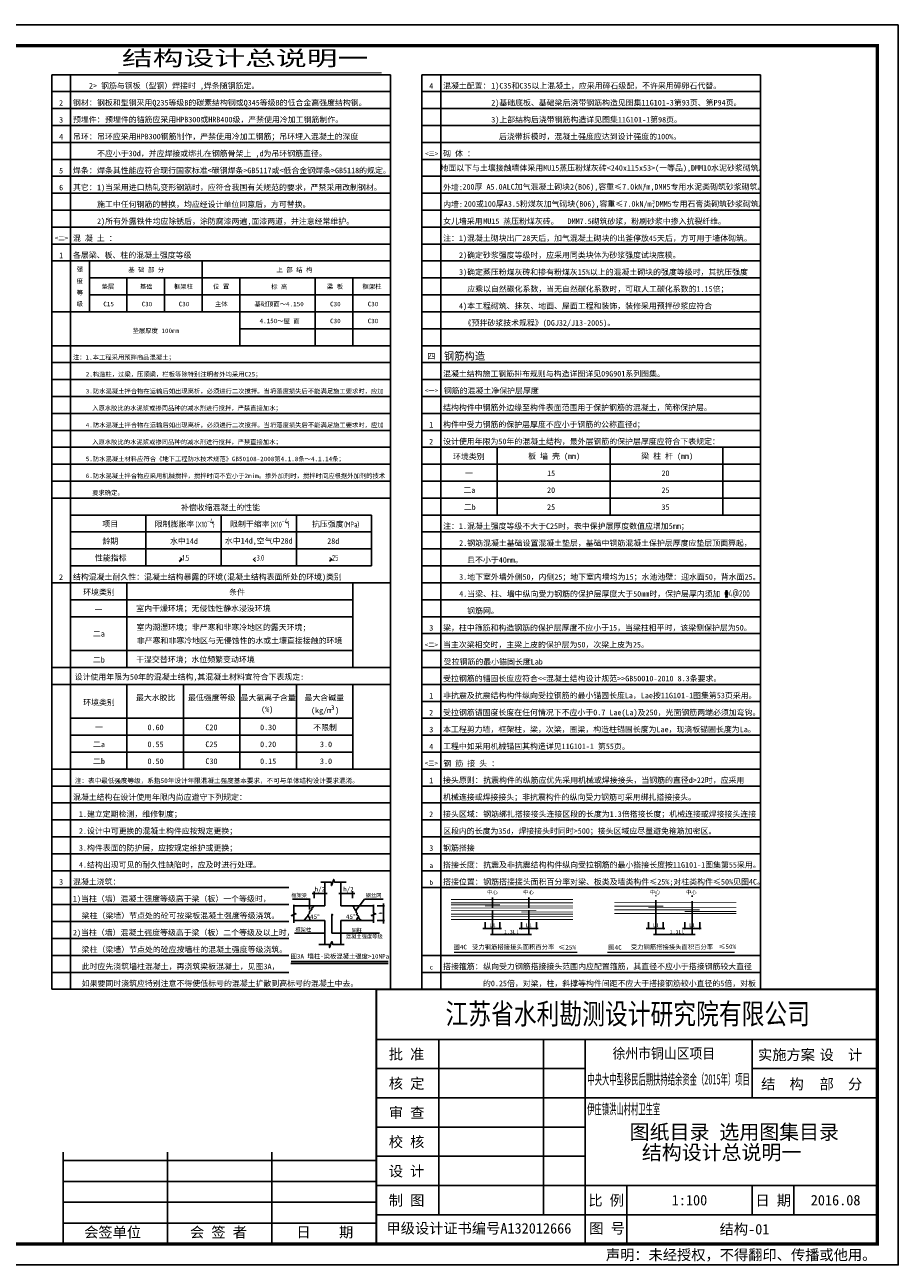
# Model space of a CAD drawing. Extents: x 4550910 to 19796140, y 148416 to 4611575.
# Tile 48 of 49: x 9708768 to 9729688, y 2308472 to 2338133. Entities that reach past the tile are written whole.
import ezdxf
from ezdxf.enums import TextEntityAlignment as Align

# ---------------------------------------------------------------- set-up
doc = ezdxf.new("R2010")
doc.units = 0
doc.header["$LTSCALE"] = 1000
for name, pattern in [('CENTER', [2, 1.25, -0.25, 0.25, -0.25]), ('CONTINOUS', [0]), ('DASH', [0.35, 0.25, -0.1]), ('DASHED2', [0.375, 0.25, -0.125])]:
    doc.linetypes.add(name, pattern=pattern)
doc.layers.get('0').update_dxf_attribs({"linetype": 'CONTINUOUS'})
for name, color, linetype in [('2013修改', 3, 'CONTINUOUS'), ('CHI', 4, 'CONTINUOUS'), ('COLU', 7, 'CONTINUOUS'), ('K', 64, 'CONTINUOUS'), ('REIN', 1, 'CONTINUOUS'), ('TEXT', 7, 'CONTINUOUS'), ('修改', 1, 'CONTINUOUS'), ('图框', 7, 'CONTINUOUS'), ('设计说明Text', 7, 'CONTINUOUS')]:
    doc.layers.add(name, color=color, linetype=linetype)
doc.styles.add('10', font='SimSun.ttf', dxfattribs={"width": 0.7, "height": 300})
doc.styles.add('12', font='tssdeng.shx', dxfattribs={"width": 0.8, "bigfont": 'tssdchn.shx'})
doc.styles.add('ST', font='SimSun.ttf')
doc.styles.add('TSSD_Label', font='Tssdeng.shx', dxfattribs={"width": 0.7, "bigfont": 'hztxt.shx'})

msp = doc.modelspace()

# ---------------------------------------------------------------- linework, layer by layer
for p, q in [((9715953, 2317588.9), (9715953, 2317030.9)), ((9716340, 2317030.9), (9716340, 2317588.9)), ((9715648.8, 2317323.2), (9716006.7, 2317323.2)), ((9715699, 2317373.2), (9715699, 2317215.4)), ((9716289.8, 2317323.2), (9716673.3, 2317323.2)), ((9716618.7, 2317373.2), (9716618.7, 2317215.4)), ((9715215.2, 2317030.9), (9715953, 2317030.9)), ((9715563, 2316825.4), (9715550.1, 2316815.1)), ((9715550.1, 2316815.1), (9715557.4, 2316790.2)), ((9715585, 2316847), (9715563, 2316825.4)), ((9715587.6, 2316889.7), (9715589.8, 2316859.7)), ((9715623.3, 2316923.9), (9715594.6, 2316904.2)), ((9715635.7, 2316934.2), (9715623.3, 2316923.9)), ((9715644.2, 2316980.9), (9715636.8, 2316963.6)), ((9715636.8, 2316963.6), (9715640.7, 2316951.8)), ((9715667.5, 2316992.9), (9715644.2, 2316980.9)), ((9715703.9, 2317032.6), (9715683.2, 2317018.3)), ((9716340, 2317030.9), (9717125.1, 2317030.9)), ((9716608.2, 2317032.6), (9716641.1, 2317014.8)), ((9716649, 2316996.1), (9716647.4, 2316990.7)), ((9716678.3, 2316926.5), (9716698.8, 2316915.7)), ((9716707.4, 2316899.6), (9716705.5, 2316881.5)), ((9716715.3, 2316864.8), (9716721.5, 2316862.2)), ((9717209.7, 2317034.8), (9717382, 2317034.8)), ((9717357.1, 2317084.7), (9717357.1, 2316611.7)), ((9715215.2, 2316679.2), (9715953, 2316679.2)), ((9715464.5, 2316703.3), (9715445.4, 2316678.3)), ((9715491, 2316718), (9715464.5, 2316703.3)), ((9715510.1, 2316734), (9715491, 2316718)), ((9715507.4, 2316743), (9715510.1, 2316734)), ((9715526.7, 2316764.8), (9715519.9, 2316763.5)), ((9715539.6, 2316771), (9715526.7, 2316764.8)), ((9715557.4, 2316790.2), (9715539.6, 2316771)), ((9715953, 2316679.2), (9715953, 2316108)), ((9716340, 2316108), (9716340, 2316678.8)), ((9716340, 2316678.8), (9717125.1, 2316678.8)), ((9716727.1, 2316807.1), (9716754.3, 2316792.5)), ((9716768.1, 2316751.6), (9716769.2, 2316750.9)), ((9716783.7, 2316712.9), (9716842.7, 2316679.7)), ((9717209.7, 2316680.9), (9717382, 2316680.9)), ((9715143, 2315651.2), (9717475.2, 2315651.2))]:
    msp.add_line(p, q)
for points in [[(9716464.7, 2317594.4), (9716187.6, 2317594.4), (9716169.5, 2317662.9), (9716110.5, 2317517.3), (9716110.5, 2317594.4), (9715855.2, 2317594.4)], [(9715210.8, 2317051.7), (9715210.8, 2316852.1), (9715260.2, 2316839.1), (9715155.3, 2316796.6), (9715210.8, 2316796.6), (9715210.8, 2316627.5)], [(9717123.2, 2317051.7), (9717123.2, 2316852.1), (9717172.5, 2316839.1), (9717067.7, 2316796.6), (9717123.2, 2316796.6), (9717123.2, 2316627.5)], [(9716421, 2316108), (9716143.8, 2316108), (9716125.8, 2316176.5), (9716066.8, 2316030.9), (9716066.8, 2316108), (9715811.5, 2316108)]]:
    msp.add_lwpolyline(points)
at = {"const_width": 36.5}
msp.add_lwpolyline([(9715146.7, 2315699.3), (9717471.7, 2315699.3)], dxfattribs=at)
for centre, radius, start, end in [((9715589.2, 2317193.8), 0.649, 0, 90), ((9715609.8, 2317193.8), 0.649, 0, 90), ((9715573.6, 2316858.6), 16.2, 314.41773, 4.15636), ((9715603.8, 2316890.8), 16.2, 124.50586, 184.15636), ((9715625.3, 2316946.7), 16.2, 309.71868, 18.33383), ((9715660.1, 2317007.4), 16.2, 297.26375, 355.76546), ((9715692.4, 2317005), 16.2, 124.68591, 175.76546), ((9716633.4, 2317000.5), 16.2, 344.16082, 61.48947), ((9716663, 2316986.2), 16.2, 164.16082, 258.22558), ((9716656.4, 2316954.5), 16.2, 335.27159, 78.22558), ((9716685.9, 2316940.9), 16.2, 155.27159, 242.05661), ((9716691.2, 2316901.3), 16.2, 354.00279, 62.05661), ((9716721.6, 2316879.8), 16.2, 174.00279, 247.17607), ((9716734.8, 2316821.4), 16.2, 127.07788, 241.76642), ((9716715.2, 2316847.3), 16.2, 307.07788, 67.17607), ((9715523, 2316747.6), 16.2, 100.8528, 196.32428), ((9715438, 2316681.1), 158.3, 358.33253, 43.33253), ((9716842.7, 2316677.9), 124.4, 131.5168, 180), ((9716746.7, 2316778.2), 16.2, 336.89551, 61.76642), ((9716776.5, 2316765.4), 16.2, 156.89551, 238.72373), ((9716760.8, 2316737), 16.2, 342.09932, 58.72373), ((9716791.6, 2316727.1), 16.2, 162.09932, 240.57824)]:
    msp.add_arc(centre, radius, start, end)
at = {"layer": '2013修改', "linetype": 'DASHED2'}
for p, q in [((9712467.6, 2325276.5), (9712535.5, 2325331.4)), ((9714235.6, 2325334), (9714297.9, 2325278.1)), ((9716068.1, 2325282.9), (9716126.4, 2325337.3))]:
    msp.add_line(p, q, dxfattribs=at)
at = {"layer": 'CHI', "color": 8, "linetype": 'Continuous'}
for p, q in [((9709413.2, 2336531.6), (9717526, 2336531.6)), ((9709413.2, 2336531.6), (9717526, 2336531.6)), ((9718278.5, 2336531.6), (9726391.4, 2336531.6)), ((9709413.2, 2336125.9), (9717526, 2336125.9)), ((9718278.5, 2336125.9), (9726391.4, 2336125.9)), ((9709413.2, 2335720.3), (9717526, 2335720.3)), ((9718278.5, 2335720.3), (9726391.4, 2335720.3)), ((9709413.2, 2335314.7), (9717526, 2335314.7)), ((9718278.5, 2335314.7), (9726391.4, 2335314.7)), ((9709413.2, 2334909), (9717526, 2334909)), ((9718278.5, 2334909), (9726391.4, 2334909)), ((9709413.2, 2334503.4), (9717526, 2334503.4)), ((9718278.5, 2334503.4), (9726391.4, 2334503.4)), ((9709413.2, 2334097.7), (9717526, 2334097.7)), ((9718278.5, 2334097.7), (9726391.4, 2334097.7)), ((9709413.2, 2333692.1), (9717526, 2333692.1)), ((9718278.5, 2333692.1), (9726391.4, 2333692.1)), ((9709413.2, 2333286.4), (9717526, 2333286.4)), ((9718278.5, 2333286.4), (9726391.4, 2333286.4)), ((9709413.2, 2332880.8), (9717526, 2332880.8)), ((9718278.5, 2332880.8), (9726391.4, 2332880.8)), ((9709413.2, 2332475.2), (9717526, 2332475.2)), ((9710314.6, 2331258.2), (9710314.6, 2332475.2)), ((9710314.6, 2332475.2), (9717526, 2332475.2)), ((9713018.9, 2331258.2), (9713018.9, 2332475.2)), ((9718278.5, 2332475.2), (9726391.4, 2332475.2)), ((9710314.6, 2332069.5), (9717526, 2332069.5)), ((9711216, 2331258.2), (9711216, 2332069.5)), ((9712117.4, 2331258.2), (9712117.4, 2332069.5)), ((9713920.3, 2330447), (9713920.3, 2332069.5)), ((9715723.2, 2330447), (9715723.2, 2332069.5)), ((9716624.6, 2330447), (9716624.6, 2332069.5)), ((9718278.5, 2332069.5), (9726391.4, 2332069.5)), ((9710314.6, 2331663.9), (9717526, 2331663.9)), ((9718278.5, 2331663.9), (9726391.4, 2331663.9)), ((9709413.2, 2331258.2), (9717526, 2331258.2)), ((9718278.5, 2331258.2), (9726391.4, 2331258.2)), ((9713920.3, 2330852.6), (9717526, 2330852.6)), ((9718278.5, 2330852.6), (9726391.4, 2330852.6)), ((9709413.2, 2330447), (9717526, 2330447)), ((9718278.5, 2330447), (9726391.4, 2330447)), ((9709413.2, 2330041.3), (9717526, 2330041.3)), ((9710314.6, 2330041.3), (9717526, 2330041.3)), ((9718278.5, 2330041.3), (9726391.4, 2330041.3)), ((9709413.2, 2329635.7), (9717526, 2329635.7)), ((9710314.6, 2329635.7), (9717526, 2329635.7)), ((9718278.5, 2329635.7), (9726391.4, 2329635.7)), ((9709413.2, 2329230), (9717526, 2329230)), ((9718278.5, 2329230), (9726391.4, 2329230)), ((9709413.2, 2328824.4), (9717526, 2328824.4)), ((9718278.5, 2328824.4), (9726391.4, 2328824.4)), ((9709413.2, 2328418.7), (9717526, 2328418.7)), ((9718278.5, 2328418.7), (9726391.4, 2328418.7)), ((9709413.2, 2328013.1), (9717526, 2328013.1)), ((9709413.2, 2327607.5), (9717526, 2327607.5)), ((9718278.5, 2327607.5), (9726391.4, 2327607.5)), ((9709413.2, 2327201.8), (9717526, 2327201.8)), ((9718278.5, 2327201.8), (9726391.4, 2327201.8)), ((9709413.2, 2326796.2), (9717526, 2326796.2)), ((9718278.5, 2326796.2), (9726391.4, 2326796.2)), ((9718278.5, 2326390.5), (9726391.4, 2326390.5)), ((9718278.5, 2325984.9), (9726391.4, 2325984.9)), ((9718278.5, 2325579.2), (9726391.4, 2325579.2)), ((9718278.5, 2325173.6), (9726391.4, 2325173.6)), ((9718278.5, 2324768), (9726391.4, 2324768)), ((9718278.5, 2324362.3), (9726391.4, 2324362.3)), ((9718278.5, 2323956.7), (9726391.4, 2323956.7)), ((9718278.5, 2323551), (9726391.4, 2323551)), ((9718278.5, 2323145.4), (9726391.4, 2323145.4)), ((9718278.5, 2322739.8), (9726391.4, 2322739.8)), ((9709413.2, 2322334.1), (9717526, 2322334.1)), ((9718278.5, 2322334.1), (9726391.4, 2322334.1)), ((9718278.5, 2321928.5), (9726391.4, 2321928.5)), ((9718278.5, 2321522.8), (9726391.4, 2321522.8)), ((9718278.5, 2321117.2), (9726391.4, 2321117.2)), ((9718278.5, 2320711.5), (9726391.4, 2320711.5)), ((9709413.2, 2320305.9), (9717526, 2320305.9)), ((9718278.5, 2320305.9), (9726391.4, 2320305.9)), ((9709413.2, 2319900.3), (9717526, 2319900.3)), ((9718278.5, 2319900.3), (9726391.4, 2319900.3)), ((9709413.2, 2319494.6), (9717526, 2319494.6)), ((9718278.5, 2319494.6), (9726391.4, 2319494.6)), ((9709413.2, 2319089), (9717526, 2319089)), ((9718278.5, 2319089), (9726391.4, 2319089)), ((9709413.2, 2318683.3), (9717526, 2318683.3)), ((9718278.5, 2318683.3), (9726391.4, 2318683.3)), ((9709413.2, 2318277.7), (9717526, 2318277.7)), ((9718278.5, 2318277.7), (9726391.4, 2318277.7)), ((9709413.2, 2317872.1), (9717526, 2317872.1)), ((9718278.5, 2317872.1), (9726391.4, 2317872.1)), ((9709413.2, 2317466.4), (9715092.2, 2317466.4)), ((9718278.5, 2317466.4), (9726391.4, 2317466.4)), ((9715176.3, 2317194.5), (9715589.8, 2317194.5)), ((9715589.8, 2317194.5), (9715589.8, 2316941.9)), ((9716698.8, 2316915.7), (9716903, 2317194.5)), ((9717351.4, 2317194.5), (9716903, 2317194.5)), ((9709413.2, 2317060.8), (9715092.2, 2317060.8)), ((9709413.2, 2316655.1), (9715092.2, 2316655.1)), ((9716122.8, 2316806.5), (9716122.8, 2316374.1)), ((9709413.2, 2316249.5), (9715092.2, 2316249.5)), ((9715953, 2316373.3), (9715229.2, 2316373.3)), ((9716122.8, 2316374.1), (9717260.7, 2316374.1)), ((9709413.2, 2315843.8), (9715092.2, 2315843.8)), ((9718278.5, 2315843.8), (9726391.4, 2315843.8)), ((9709413.2, 2315438.2), (9715092.2, 2315438.2)), ((9718278.5, 2315438.2), (9726391.4, 2315438.2)), ((9718278.5, 2315032.6), (9726391.4, 2315032.6))]:
    msp.add_line(p, q, dxfattribs=at)
at = {"layer": 'CHI', "color": 8, "linetype": 'CENTER'}
for p, q in [((9718729.2, 2327607.5), (9725489.9, 2327607.5)), ((9718729.2, 2327201.8), (9725489.9, 2327201.8)), ((9718729.2, 2326796.2), (9725489.9, 2326796.2))]:
    msp.add_line(p, q, dxfattribs=at)
at = {"layer": 'COLU', "color": 6, "linetype": 'DASH'}
for p, q in [((9719970.8, 2316980.3), (9719970.8, 2317275.3)), ((9720842.8, 2316980.3), (9720842.8, 2317275.3)), ((9723881.1, 2316913.7), (9723881.1, 2317275.3)), ((9724753.2, 2316893.3), (9724753.2, 2317275.3)), ((9724059, 2316476.7), (9724059, 2316636.6))]:
    msp.add_line(p, q, dxfattribs=at)
for points, const_width in [([(9715687.7, 2317323.2, 1), (9715710.2, 2317323.2, 1)], 22.5), ([(9715941.7, 2317323.2, 1), (9715964.3, 2317323.2, 1)], 22.5), ([(9716328.8, 2317323.2, 1), (9716351.3, 2317323.2, 1)], 22.5), ([(9716607.4, 2317323.2, 1), (9716629.9, 2317323.2, 1)], 22.5), ([(9716116.2, 2316818.1, 1), (9716143.2, 2316818.1, 1)], 27), ([(9717345.9, 2317034.8, 1), (9717368.4, 2317034.8, 1)], 22.5), ([(9717345.9, 2316680.9, 1), (9717368.4, 2316680.9, 1)], 22.5), ([(9719783.1, 2316487.9, 1), (9719805.6, 2316487.9, 1)], 22.5), ([(9719959.6, 2316343.3, 1), (9719982.1, 2316343.3, 1)], 22.5), ([(9720137.4, 2316485.7, 1), (9720159.9, 2316485.7, 1)], 22.5), ([(9720652.1, 2316485.7, 1), (9720674.6, 2316485.7, 1)], 22.5), ([(9720831.6, 2316343.3, 1), (9720854.1, 2316343.3, 1)], 22.5), ([(9721012.2, 2316485.7, 1), (9721034.7, 2316485.7, 1)], 22.5), ([(9723693.4, 2316487.9, 1), (9723716, 2316487.9, 1)], 22.5), ([(9723869.9, 2316343.3, 1), (9723892.4, 2316343.3, 1)], 22.5), ([(9724047.7, 2316485.7, 1), (9724070.2, 2316485.7, 1)], 22.5), ([(9724562.4, 2316485.7, 1), (9724584.9, 2316485.7, 1)], 22.5), ([(9724741.9, 2316343.3, 1), (9724764.4, 2316343.3, 1)], 22.5), ([(9724922.5, 2316485.7, 1), (9724945.1, 2316485.7, 1)], 22.5)]:
    msp.add_lwpolyline(points, format="xyb", close=True, dxfattribs=dict(at, const_width=const_width))
at = {"layer": 'K'}
for p, q in [((9709413.2, 2336937.2), (9709413.2, 2315032.6)), ((9709413.2, 2336937.2), (9717526, 2336937.2)), ((9709863.9, 2336937.2), (9709863.9, 2315032.6)), ((9717526, 2336937.2), (9717526, 2315032.6)), ((9718278.5, 2336937.2), (9718278.5, 2315032.6)), ((9718278.5, 2336937.2), (9726391.4, 2336937.2)), ((9718729.2, 2336937.2), (9718729.2, 2315032.6)), ((9726391.4, 2315032.6), (9726391.4, 2336937.2)), ((9709413.2, 2330447), (9717526, 2330447)), ((9718278.5, 2328013.1), (9726391.4, 2328013.1)), ((9718278.5, 2328013.1), (9726391.4, 2328013.1)), ((9720081.4, 2326390.5), (9720081.4, 2328013.1)), ((9722785.7, 2326390.5), (9722785.7, 2328013.1)), ((9725489.9, 2326390.5), (9725489.9, 2328013.1)), ((9718729.2, 2327607.5), (9725489.9, 2327607.5)), ((9718729.2, 2327201.8), (9725489.9, 2327201.8)), ((9718729.2, 2326796.2), (9725489.9, 2326796.2)), ((9709863.9, 2326390.5), (9717075.3, 2326390.5)), ((9711666.7, 2325179.5), (9711666.7, 2326390.5)), ((9713469.6, 2325179.5), (9713469.6, 2326390.5)), ((9715272.4, 2325179.5), (9715272.4, 2326390.5)), ((9717075.3, 2325173.6), (9717075.3, 2326390.5)), ((9718729.2, 2326390.5), (9725489.9, 2326390.5)), ((9709863.9, 2325984.9), (9717075.3, 2325984.9)), ((9709863.9, 2325579.2), (9717075.3, 2325579.2)), ((9709863.9, 2325173.6), (9717075.3, 2325173.6)), ((9709413.2, 2324768), (9717526, 2324768)), ((9711216, 2322739.8), (9711216, 2324768)), ((9716624.6, 2322739.8), (9716624.6, 2324768)), ((9709863.9, 2324362.3), (9716624.6, 2324362.3)), ((9709863.9, 2323956.7), (9716624.6, 2323956.7)), ((9709863.9, 2323145.4), (9716624.6, 2323145.4)), ((9709413.2, 2322739.8), (9717526, 2322739.8)), ((9711216, 2321123.1), (9711216, 2322334.1)), ((9711216, 2322334.1), (9711216, 2320305.9)), ((9712568.2, 2320305.9), (9712568.2, 2322334.1)), ((9713920.3, 2320305.9), (9713920.3, 2322334.1)), ((9715272.4, 2320305.9), (9715272.4, 2322334.1)), ((9716624.6, 2320305.9), (9716624.6, 2322334.1)), ((9726391.4, 2321598.3), (9726391.4, 2321598.3)), ((9709863.9, 2321522.8), (9716624.6, 2321522.8)), ((9709863.9, 2321117.2), (9716624.6, 2321117.2)), ((9709863.9, 2320711.5), (9716624.6, 2320711.5)), ((9709413.2, 2315032.6), (9717526, 2315032.6)), ((9709413.2, 2315032.6), (9717526, 2315032.6)), ((9718278.5, 2315032.6), (9726391.4, 2315032.6))]:
    msp.add_line(p, q, dxfattribs=at)
at = {"layer": 'REIN', "const_width": 21.2}
for points in [[(9718979.9, 2317185.5), (9721899.2, 2317185.5)], [(9718979.9, 2317104.5), (9721899.2, 2317104.5)], [(9722890.2, 2317115.6), (9725809.5, 2317115.6)], [(9718979.9, 2317057.6), (9720151.1, 2317057.6)], [(9718979.9, 2316980.3), (9721899.2, 2316980.3)], [(9718979.9, 2316924.2), (9721023.1, 2316924.2)], [(9718979.9, 2316834.1), (9721899.2, 2316834.1)], [(9719790.5, 2317027.1), (9721899.2, 2317027.1)], [(9720662.6, 2316882.3), (9721899.2, 2316882.3)], [(9722890.2, 2317025.4), (9724061.4, 2317025.4)], [(9722890.2, 2316935.3), (9724933.4, 2316935.3)], [(9722890.2, 2316845.1), (9725809.5, 2316845.1)], [(9723700.9, 2316994.9), (9725809.5, 2316994.9)], [(9724572.9, 2316893.3), (9725809.5, 2316893.3)], [(9718979.9, 2316780.1), (9721899.2, 2316780.1)], [(9718979.9, 2316704.5), (9721899.2, 2316704.5)]]:
    msp.add_lwpolyline(points, dxfattribs=at)
at = {"layer": 'TEXT', "const_width": 27}
msp.add_lwpolyline([(9711009.7, 2336982.8), (9717319.7, 2336982.8)], dxfattribs=at)
at = {"layer": '图框'}
for p, q in [((9729188.3, 2313832.6), (9717188.3, 2313832.6)), ((9718688.3, 2309632.6), (9718688.3, 2313832.6)), ((9721188.3, 2309632.6), (9721188.3, 2313832.6)), ((9722188.3, 2308932.6), (9722188.3, 2313832.6)), ((9726188.3, 2312432.6), (9726188.3, 2313832.6)), ((9722188.3, 2313132.6), (9717188.3, 2313132.6)), ((9729188.3, 2313132.6), (9726188.3, 2313132.6)), ((9729188.3, 2312432.6), (9717188.3, 2312432.6)), ((9722188.3, 2311732.6), (9717188.3, 2311732.6)), ((9717188.3, 2310932.6), (9709688.3, 2310932.6)), ((9712188.3, 2308932.6), (9712188.3, 2311132.6)), ((9714688.3, 2308932.6), (9714688.3, 2311132.6)), ((9722188.3, 2311032.6), (9717188.3, 2311032.6)), ((9717188.3, 2310432.6), (9709688.3, 2310432.6)), ((9729188.3, 2310332.6), (9717188.3, 2310332.6)), ((9723188.3, 2308932.6), (9723188.3, 2310332.6)), ((9726188.3, 2309632.6), (9726188.3, 2310332.6)), ((9726188.3, 2309632.6), (9726188.3, 2310332.6)), ((9727188.3, 2309632.6), (9727188.3, 2310332.6)), ((9717188.3, 2309932.6), (9709688.3, 2309932.6)), ((9717188.3, 2309432.6), (9709688.3, 2309432.6)), ((9729188.3, 2309632.6), (9717188.3, 2309632.6))]:
    msp.add_line(p, q, dxfattribs=at)
at = {"layer": '图框', "color": 4}
msp.add_lwpolyline([(9729688.3, 2338132.6), (9687688.3, 2338132.6), (9687688.3, 2308432.6), (9729688.3, 2308432.6)], close=True, dxfattribs=at)
at = {"layer": '图框', "color": 4, "const_width": 80}
msp.add_lwpolyline([(9690188.3, 2308932.6), (9729188.3, 2308932.6), (9729188.3, 2337632.6), (9690188.3, 2337632.6)], close=True, dxfattribs=at)
at = {"layer": '图框', "const_width": 45}
for points in [[(9717188.3, 2308932.6), (9717188.3, 2315032.6), (9729188.3, 2315032.6)], [(9709688.3, 2308932.6), (9709688.3, 2311132.6)]]:
    msp.add_lwpolyline(points, dxfattribs=at)
at = {"layer": '设计说明Text'}
for p, q in [((9719970.8, 2316343.3), (9719970.8, 2316924.2)), ((9720842.8, 2316343.3), (9720842.8, 2316924.2)), ((9723881.1, 2316343.3), (9723881.1, 2316924.2)), ((9724753.2, 2316343.3), (9724753.2, 2316924.2)), ((9719794.4, 2316476.7), (9719794.4, 2316636.6)), ((9720148.6, 2316476.7), (9720148.6, 2316636.6)), ((9720663.4, 2316476.7), (9720663.4, 2316636.6)), ((9721023.5, 2316476.7), (9721023.5, 2316636.6)), ((9723704.7, 2316476.7), (9723704.7, 2316636.6)), ((9724573.7, 2316476.7), (9724573.7, 2316636.6)), ((9724933.8, 2316476.7), (9724933.8, 2316636.6)), ((9719740.5, 2316485.7), (9720189.8, 2316485.7)), ((9719919.8, 2316343.3), (9720900.8, 2316343.3)), ((9720611.3, 2316485.7), (9721060.6, 2316485.7)), ((9723650.8, 2316485.7), (9724100.1, 2316485.7)), ((9723830.1, 2316346.3), (9724811.1, 2316346.3)), ((9723842.2, 2316346.3), (9724823.2, 2316346.3)), ((9724521.6, 2316485.7), (9724971, 2316485.7)), ((9724521.6, 2316485.7), (9724971, 2316485.7))]:
    msp.add_line(p, q, dxfattribs=at)
at = {"layer": '设计说明Text', "linetype": 'CENTER'}
for p, q in [((9723881.1, 2316705.5), (9723881.1, 2316346.3)), ((9724753.2, 2316705.5), (9724753.2, 2316346.3))]:
    msp.add_line(p, q, dxfattribs=at)
at = {"layer": '设计说明Text', "color": 0, "linetype": 'Continuous', "const_width": 18}
for points in [[(9723872.1, 2316346.3, 1), (9723890.2, 2316346.3, 1)], [(9724744.1, 2316346.3, 1), (9724762.2, 2316346.3, 1)]]:
    msp.add_lwpolyline(points, format="xyb", close=True, dxfattribs=at)
at = {"layer": '设计说明Text', "linetype": 'Continuous', "const_width": 31.5}
for points in [[(9719049.9, 2315914.7), (9722001.6, 2315914.7)], [(9722718, 2315916), (9725768.2, 2315916)]]:
    msp.add_lwpolyline(points, dxfattribs=at)

# ---------------------------------------------------------------- texts
at = {"color": 0, "linetype": 'Continuous', "style": '10', "width": 1.5}
msp.add_text('结构设计总说明一', height=360.57, dxfattribs=at).set_placement((9711094.3, 2337152.9))
at = {"linetype": 'CONTINOUS', "style": '10'}
msp.add_text('2> 钢筋与钢板（型钢）焊接时 ,焊条随钢筋定。', height=135.214, dxfattribs=at).set_placement((9710305.4, 2336604.7))
at = {"style": '10'}
for s, height, p in [('4', 135.2, (9718503.8, 2336666.5)), ('2', 135.2, (9709636.3, 2336260.9)), ('3', 135.2, (9709638.4, 2335856)), ('4', 135.2, (9709638.4, 2335449.6)), ('5', 135.2, (9709638.4, 2334638.3)), ('6', 135.2, (9709638.4, 2334233.4)), ('1', 135.2, (9709638.4, 2332610.1)), ('四', 135.2, (9718506.7, 2330196.9)), ('1', 135.2, (9718503.8, 2328553.7)), ('2', 135.2, (9718501.7, 2328148)), ('环境类别', 135.21, (9719403.1, 2327796.3)), ('板 墙 壳 (mm)', 135.21, (9721447, 2327795.9)), ('梁 柱 杆 (mm)', 135.21, (9724154, 2327795.9)), ('15', 135.21, (9721374.2, 2327390.2)), ('20', 135.21, (9724113.9, 2327390.9)), ('20', 135.21, (9721374.2, 2326985.3)), ('25', 135.21, (9724113.9, 2326984.5)), ('25', 135.21, (9721374.2, 2326578.9)), ('35', 135.21, (9724113.9, 2326579.6)), ('项目', 135.21, (9710815.7, 2326179.3)), ('限制膨胀率', 135.21, (9712352.9, 2326180)), ('限制干缩率', 135.21, (9714157.4, 2326180)), ('抗压强度', 135.21, (9716025.6, 2326180.4)), ('龄期', 135.21, (9710816.2, 2325769.3)), ('水中14d', 135.21, (9712580.1, 2325769.7)), ('水中14d,空气中28d', 135.214, (9714371.8, 2325768.2)), ('28d', 135.21, (9716156.3, 2325768.6)), ('性能指标', 135.21, (9710828.3, 2325369.5)), ('2', 135.2, (9709636.3, 2324902.9)), ('环境类别', 135.21, (9710546.2, 2324549.7)), ('条件', 135.21, (9713853.1, 2324550.4)), ('室内干燥环境；无侵蚀性静水浸没环境', 135.214, (9713046.7, 2324152.7)), ('室内潮湿环境；非严寒和非寒冷地区的露天环境;', 135.214, (9713479.4, 2323698.5)), ('3', 135.2, (9718503.8, 2323686.7)), ('非严寒和非寒冷地区与无侵蚀性的水或土壤直接接触的环境', 135.214, (9713912.1, 2323387.6)), ('<二>', 108.17, (9718506.9, 2323282.7)), ('干湿交替环境；水位频繁变动环境', 135.214, (9712854.4, 2322929.1)), ('环境类别', 135.21, (9710546.2, 2321906.9)), ('最大水胶比', 135.21, (9711904.4, 2322021.2)), ('最低强度等级', 135.21, (9713245.3, 2322021.2)), ('最大氯离子含量', 135.21, (9714596, 2322021.2)), ('最大含碱量', 135.21, (9715941.4, 2322021.2)), ('1', 135.2, (9718503.8, 2322063.4)), ('2', 135.2, (9718501.7, 2321657.8)), ('3', 135.2, (9718503.8, 2321252.9)), ('4', 135.2, (9718503.8, 2320846.5)), ('注：表中最低强度等级，系指50年设计年限混凝土强度基本要求，不可与单体结构设计要求混淆。', 112.678, (9713367.2, 2320030.6)), ('1', 135.2, (9718503.8, 2320035.2)), ('2', 135.2, (9718501.7, 2319223.9)), ('3', 135.2, (9718503.8, 2318413.4)), ('a', 112.7, (9718503.8, 2317995.7)), ('3', 135.2, (9709638.4, 2317602.1)), ('b', 112.7, (9718503.8, 2317590)), ('c', 112.7, (9718503.8, 2315561.8))]:
    msp.add_text(s, height=height, dxfattribs=at).set_placement(p, align=Align.MIDDLE)
at = {"color": 3, "style": '10'}
for s, height, p in [('混凝土配置：', 135.21, (9718787.1, 2336604.7)), ('钢材：', 135.21, (9709921.7, 2336199)), ('预埋件：', 135.21, (9709921.7, 2335793.4)), ('吊环：', 135.21, (9709921.7, 2335387.7)), ('焊条：', 135.21, (9709921.7, 2334576.5)), ('其它：', 135.21, (9709921.7, 2334170.8)), ('混 凝 土 ：', 135.21, (9709921.7, 2332953.9)), ('各层梁、板、柱的混凝土强度等级', 135.214, (9709921.7, 2332548.2)), ('结构混凝土耐久性：混凝土结构暴露的环境(混凝土结构表面所处的环境)类别', 135.214, (9709921.7, 2324841)), ('设计使用年限为50年的混凝土结构,其混凝土材料宜符合下表规定:', 135.214, (9709962.2, 2322446.4)), ('(%)', 135.21, (9714430.5, 2321669.3)), ('(kg/m )', 135.21, (9715623.7, 2321645.7)), ('0.60', 135.21, (9711708.4, 2321238.2)), ('C20', 135.21, (9713094.1, 2321238.2)), ('0.30', 135.21, (9714403.7, 2321238.2)), ('0.55', 135.21, (9711708.4, 2320832.5)), ('C25', 135.21, (9713094.1, 2320832.5)), ('0.20', 135.21, (9714403.7, 2320832.5)), ('3.0', 135.21, (9715838.1, 2320832.5)), ('0.50', 135.21, (9711708.4, 2320426.9)), ('C30', 135.21, (9713094.1, 2320426.9)), ('0.15', 135.21, (9714403.7, 2320426.9)), ('3.0', 135.21, (9715838.1, 2320426.9)), ('接头原则：', 135.21, (9718787.1, 2319973.3)), ('混凝土结构在设计使用年限内尚应遵守下列规定：', 135.214, (9709921.7, 2319567.7)), ('接头区域：', 135.21, (9718787.1, 2319162.1)), ('钢筋搭接 ', 135.21, (9718787.1, 2318350.8)), ('搭接长度：', 135.21, (9718787.1, 2317945.1)), ('混凝土浇筑：', 135.21, (9709921.7, 2317539.5)), ('搭接位置：', 135.21, (9718787.1, 2317539.5)), ('搭接箍筋：', 135.21, (9718787.1, 2315511.3))]:
    msp.add_text(s, height=height, dxfattribs=at).set_placement(p)
at = {"style": '10'}
for s, height, p in [('1)C35和C35以上混凝土，应采用碎石级配，不许采用碎卵石代替。', 135.214, (9719940.9, 2336604.7)), ('钢板和型钢采用Q235等级B的碳素结构钢或Q345等级B的低合金高强度结构钢。', 135.214, (9710498.6, 2336199)), ('2)基础底板、基础梁后浇带钢筋构造见图集11G101-3第93页、第P94页。', 135.214, (9719940.9, 2336199)), ('预埋件的锚筋应采用HPB300或HRB400级，严禁使用冷加工钢筋制作。', 135.214, (9710690.9, 2335793.4)), ('3)上部结构后浇带钢筋构造详见图集11G101-1第98页。', 135.214, (9719940.9, 2335793.4)), ('吊环应采用HPB300钢筋制作，严禁使用冷加工钢筋；吊环埋入混凝土的深度', 135.214, (9710498.6, 2335387.7)), ('后浇带拆模时，混凝土强度应达到设计强度的100%%%。', 135.214, (9720126.4, 2335387.7)), ('不应小于30d，并应焊接或绑扎在钢筋骨架上 ,d为吊环钢筋直径。', 135.214, (9710498.6, 2334982.1)), ('<三>', 108.17, (9718354.3, 2334991.7)), ('砌 体 ：', 135.21, (9718787.1, 2334982.1)), ('焊条其性能应符合现行国家标准<碳钢焊条>GB5117或<低合金钢焊条>GB5118的规定。', 135.214, (9710498.6, 2334576.5)), ('1)当采用进口热轧变形钢筋时，应符合我国有关规范的要求，严禁采用改制钢材。', 135.214, (9710498.6, 2334170.8)), ('外墙:', 135.21, (9718787.1, 2334170.8)), ('施工中任何钢筋的替换，均应经设计单位同意后，方可替换。', 135.214, (9710498.6, 2333765.2)), ('内墙:', 135.21, (9718787.1, 2333765.2)), ('2)所有外露铁件均应除锈后，涂防腐漆两遍,面漆两道，并注意经常维护。', 135.214, (9710498.6, 2333359.5)), ('女儿墙采用', 135.21, (9718787.1, 2333359.5)), ('蒸压粉煤灰砖。', 135.21, (9720229.4, 2333359.5)), ('砌筑砂浆，粉刷砂浆中掺入抗裂纤维。', 135.214, (9722344.7, 2333359.5)), ('<二>', 108.17, (9709485.4, 2332970.1)), ('注：1)混凝土砌块出厂28天后，加气混凝土砌块的出釜停放45天后，方可用于墙体砌筑。', 135.214, (9718787.1, 2332953.9)), ('2)确定砂浆强度等级时，应采用同类块体为砂浆强度试块底模。', 135.214, (9719169.4, 2332548.2)), ('3)确定蒸压粉煤灰砖和掺有粉煤灰15%%%以上的混凝土砌块的强度等级时，其抗压强度', 135.214, (9719169.4, 2332142.6)), ('应乘以自然碳化系数，当无自然碳化系数时，可取人工碳化系数的1.15倍；', 135.214, (9719365.4, 2331737)), ('<一>', 108.17, (9718349.8, 2329319.3)), ('结构构件中钢筋外边缘至构件表面范围用于保护钢筋的混凝土，简称保护层。', 135.214, (9718787.1, 2328897.5)), ('构件中受力钢筋的保护层厚度不应小于钢筋的公称直径d；', 135.214, (9718787.1, 2328491.8)), ('设计使用年限为50年的混凝土结构，最外层钢筋的保护层厚度应符合下表规定：', 135.214, (9718787.1, 2328086.2)), ('一', 135.2, (9719312.1, 2327325.2)), ('二a', 135.21, (9719273.1, 2326919.6)), ('补偿收缩混凝土的性能', 135.21, (9712508.1, 2326503.4)), ('二b', 135.21, (9719281.7, 2326513.9)), ('注：1.混凝土强度等级不大于C25时，表中保护层厚度数值应增加5mm；', 135.214, (9718787.1, 2326058)), ('2.钢筋混凝土基础设置混凝土垫层，基础中钢筋混凝土保护层厚度应垫层顶面算起，', 135.214, (9719172, 2325652.3)), ('且不小于40mm。', 135.21, (9719363, 2325246.7)), ('3.地下室外墙外侧50，内侧25；地下室内墙均为15；水池池壁：迎水面50，背水面25。', 135.214, (9719172, 2324841)), ('4.当梁、柱、墙中纵向受力钢筋的保护层厚度大于50mm时，保护层厚内须加 ', 135.214, (9719172, 2324435.4)), ('一', 135.2, (9710439.5, 2324051.3)), ('钢筋网。', 135.21, (9719363, 2324029.8)), ('梁，柱中箍筋和构造钢筋的保护层厚度不应小于15，当梁柱相平时，该梁侧保护层为50。', 135.214, (9718787.1, 2323624.1)), ('二a', 135.21, (9710399.6, 2323479.5)), ('当主次梁相交时，主梁上皮的保护层为50，次梁上皮为25。', 135.214, (9718787.1, 2323218.5)), ('二b', 135.21, (9710399.6, 2322855.6)), ('受拉钢筋锚固度长度在任何情况下不应小于0.7 Lae(La)及250，光面钢筋两端必须加弯钩。', 135.214, (9718787.1, 2321595.9)), ('一', 135.2, (9710448.8, 2321238.2)), ('本工程剪力墙，框架柱，梁，次梁，圈梁，构造柱锚固长度为Lae，现浇板锚固长度为La。', 135.214, (9718787.1, 2321190.3)), ('二a', 135.21, (9710402.7, 2320832.5)), ('二b', 135.21, (9710402.7, 2320426.9)), ('<三>', 108.17, (9718346.5, 2320392.2)), ('抗震构件的纵筋应优先采用机械或焊接接头，当钢筋的直径d>22时，应采用', 135.214, (9719748.6, 2319973.3)), ('机械连接或焊接接头；非抗震构件的纵向受力钢筋可采用绑扎搭接接头。', 135.214, (9718787.1, 2319567.7)), ('1.建立定期检测，维修制度；', 135.214, (9710065, 2319162.1)), ('钢筋绑扎搭接接头连接区段的长度为1.3倍搭接长度；机械连接或焊接接头连接', 135.214, (9719748.6, 2319162.1)), ('2.设计中可更换的混凝土构件应按规定更换；', 135.214, (9710065, 2318756.4)), ('区段内的长度为35d，焊接接头时同时>500；接头区域应尽量避免箍筋加密区。', 135.214, (9718787.1, 2318756.4)), ('3.构件表面的防护层，应按规定维护或更换；', 135.214, (9710065, 2318350.8)), ('4.结构出现可见的耐久性缺陷时，应及时进行处理。', 135.214, (9710065, 2317945.1)), ('抗震及非抗震结构构件纵向受拉钢筋的最小搭接长度按11G101-1图集第55采用。', 135.214, (9719748.6, 2317945.1)), ('钢筋搭接接头面积百分率对梁、板类及墙类构件≤25%%%;对柱类构件≤50%%%见图4C。', 135.214, (9719748.6, 2317539.5)), ('1)当柱（墙）混凝土强度等级高于梁（板）一个等级时，', 135.214, (9709921.7, 2317133.8)), ('框架梁', 90.14, (9715150.8, 2317237.2)), ('钢丝网', 90.14, (9716934.4, 2317237.2)), ('梁柱（梁墙）节点处的砼可按梁板混凝土强度等级浇筑。', 135.214, (9710130.9, 2316728.2)), ('框架柱 ', 90.14, (9715247.9, 2316414.4)), ('2)当柱（墙）混凝土强度等级高于梁（板）二个等级及以上时，', 135.214, (9709921.7, 2316322.6)), ('混凝土强度等级', 90.14, (9716457.4, 2316251.1)), ('同柱', 90.14, (9716593.3, 2316399.3)), ('梁柱（梁墙）节点处的砼应按墙柱的混凝土强度等级浇筑。', 135.214, (9710130.9, 2315916.9)), ('图4C', 108.17, (9719036.5, 2315989.8)), ('受力钢筋搭接接头面积百分率', 108.171, (9719482.4, 2315989.8)), ('≤25%', 108.17, (9721545.6, 2315983.9)), ('图4C', 108.17, (9722743.3, 2315983.8)), ('受力钢筋搭接接头面积百分率', 108.171, (9723285.6, 2315992.7)), ('≤50%', 108.17, (9725381.4, 2316001.6)), ('此时应先浇筑墙柱混凝土，再浇筑梁板混凝土，见图3A，', 135.214, (9710130.9, 2315511.3)), ('纵向受力钢筋搭接接头范围内应配置箍筋，其直径不应小于搭接钢筋较大直径', 135.214, (9719748.6, 2315511.3)), ('如果要同时浇筑应特别注意不得使低标号的混凝土扩散到高标号的混凝土中去。', 135.214, (9710130.9, 2315105.6)), ('的0.25倍，对梁，柱，斜撑等构件间距不应大于搭接钢筋较小直径的5倍，对板', 135.214, (9719741.7, 2315105.6))]:
    msp.add_text(s, height=height, dxfattribs=at).set_placement(p)
at = {"color": 3, "style": '10'}
for s, height, p in [('3', 81.1, (9723607.9, 2334280.3)), ('3', 81.1, (9723827.6, 2333889.9)), ('钢筋的混凝土净保护层厚度', 135.214, (9719940.9, 2329372.2)), ('受拉钢筋的最小锚固长度Lab', 135.214, (9719989, 2322882.3)), ('3', 112.7, (9716143.5, 2321776.8)), ('不限制', 135.21, (9715961.5, 2321307.3)), ('钢 筋 接 头 ：', 135.21, (9719460.1, 2320447))]:
    msp.add_text(s, height=height, dxfattribs=at).set_placement(p, align=Align.MIDDLE)
at = {"color": 6, "style": '10'}
for s, p in [('强', (9710086.4, 2332281.2)), ('度', (9710086.4, 2331997.2)), ('等', (9710086.4, 2331720.5)), ('级', (9710086.4, 2331454))]:
    msp.add_text(s, height=108.2, dxfattribs=at).set_placement(p, align=Align.MIDDLE)
for s, height, p in [('基 础 部 分', 108.17, (9711247.1, 2332210.2)), ('上 部 结 构', 108.17, (9714797.1, 2332210.2)), ('垫层', 108.17, (9710608.9, 2331808.5)), ('基础', 108.17, (9711526.4, 2331808.5)), ('框架柱', 108.17, (9712341, 2331808.5)), ('位 置', 108.17, (9713276.1, 2331808.5)), ('标 高', 108.17, (9714669.3, 2331808.5)), ('梁 板', 108.17, (9716003.5, 2331808.5)), ('框架柱', 108.17, (9716857.5, 2331808.5)), ('C15', 108.17, (9710649.8, 2331390.5)), ('C30', 108.17, (9711566.6, 2331390.5)), ('C30', 108.17, (9712454.7, 2331390.5)), ('主体', 108.17, (9713322.6, 2331390.5)), ('基础顶面～4.150', 108.17, (9714269.4, 2331390.5)), ('C30', 108.17, (9716079.9, 2331390.5)), ('C30', 108.17, (9716981.3, 2331390.5)), ('4.150～屋 面', 108.17, (9714392.1, 2330984.9)), ('C30', 108.17, (9716079.9, 2330984.9)), ('C30', 108.17, (9716981.3, 2330984.9)), ('垫层厚度 100mm', 108.17, (9711351.4, 2330750.9)), ('注：1.本工程采用预拌商品混凝土；', 108.171, (9709921.7, 2330114.4)), ('2.构造柱，过梁，压顶梁，栏板等除特别注明者外均采用C25；', 108.171, (9710228.4, 2329708.8)), ('3.防水混凝土拌合物在运输后如出现离析，必须进行二次搅拌。当坍落度损失后不能满足施工要求时，应加', 108.171, (9710228.4, 2329303.1)), ('入原水胶比的水泥浆或掺同品种的减水剂进行搅拌，严禁直接加水；', 108.171, (9710381.8, 2328897.5)), ('4.防水混凝土拌合物在运输后如出现离析，必须进行二次搅拌。当坍落度损失后不能满足施工要求时，应加', 108.171, (9710228.4, 2328491.8)), ('入原水胶比的水泥浆或掺同品种的减水剂进行搅拌，严禁直接加水；', 108.171, (9710381.8, 2328086.2)), ('5.防水混凝土材料应符合《地下工程防水技术规范》GB50108-2008第4.1.8条～4.1.14条；', 108.171, (9710228.4, 2327680.5)), ('6.防水混凝土拌合物应采用机械搅拌，搅拌时间不宜小于2mim。掺外加剂时，搅拌时间应根据外加剂的技术', 108.171, (9710228.4, 2327274.9)), ('要求确定。', 108.17, (9710381.8, 2326869.3))]:
    msp.add_text(s, height=height, dxfattribs=at).set_placement(p)
at = {"color": 145, "style": '10'}
msp.add_text('钢筋构造', height=180.29, dxfattribs=at).set_placement((9719299.9, 2330206.5), align=Align.MIDDLE)
at = {"style": '10'}
for s, p in [('h/2', (9715708.8, 2317342.1)), ('h/2', (9716393.1, 2317342.1)), ('45%%D', (9715600, 2316685.6)), ('45%%D', (9716460.4, 2316685.6))]:
    msp.add_text(s, height=108.17, dxfattribs=at).set_placement(p, align=Align.BOTTOM_LEFT)
for s, height, p in [('中心', 90.14, (9719969.7, 2317313.6)), ('中心', 90.14, (9720834.1, 2317313.6)), ('中心', 90.14, (9723864.7, 2317313.6)), ('中心', 90.14, (9724733.2, 2317313.6)), ('Ll', 90.14, (9719973.5, 2316519.8)), ('Ll', 90.14, (9720838, 2316519.8)), ('Ll', 90.14, (9723883.8, 2316519.8)), ('Ll', 90.14, (9724748.3, 2316519.8)), ('1.3Ll', 90.14, (9720421.7, 2316362.9)), ('1.3Ll', 90.14, (9724390.1, 2316362.9)), ('图3A 墙柱-梁板混凝土强度>10MPa', 108.171, (9716314.5, 2315767.6))]:
    msp.add_text(s, height=height, dxfattribs=at).set_placement(p, align=Align.CENTER)
msp.add_text('h', height=81.1, rotation=90, dxfattribs=at).set_placement((9717355.2, 2316830.5), align=Align.BOTTOM_LEFT)
at = {"layer": 'TEXT', "style": 'TSSD_Label', "width": 0.7}
for s, p in [('-4', (9713129.2, 2326172.9)), ('-4', (9714920.1, 2326172.9)), ('(X10  )', (9712864.5, 2326096)), ('(X10  )', (9714655.3, 2326096)), ('(MPa)', (9716418.1, 2326096.4)), ('>1.5', (9712466.4, 2325299.6)), ('<3.0', (9714243.1, 2325299.6)), ('>25', (9716053.8, 2325299.6))]:
    msp.add_text(s, height=135.21, dxfattribs=at).set_placement(p)
at = {"layer": '修改', "style": '10'}
for s, height, p in [('地面以下与土壤接触墙体采用MU15蒸压粉煤灰砖<240x115x53>(一等品),DMM10水泥砂浆砌筑。', 135.214, (9718724.1, 2334636.4)), ('200或100厚A3.5粉煤灰加气砌块(B06),容重≤7.0kN/m,DMM5专用石膏类砌筑砂浆砌筑。', 135.214, (9719283, 2333775.7)), ('MU15', 135.21, (9719748.6, 2333359.5)), ('DMM7.5', 135.21, (9721767.8, 2333359.5)), ('4)本工程砌筑、抹灰、地面、屋面工程和装饰，装修采用预拌砂浆应符合', 135.214, (9719169.4, 2331331.3)), ('《预拌砂浆技术规程》(DGJ32/J13-2005)。', 135.214, (9719281.4, 2330925.7)), ('混凝土结构施工钢筋排布规则与构造详图详见09G901系列图集。', 135.214, (9718787.1, 2329708.8)), ('受拉钢筋的锚固长度应符合<<混凝土结构设计规范>>GB50010-2010 8.3条要求。', 135.214, (9718787.1, 2322407.2)), ('非抗震及抗震结构构件纵向受拉钢筋的最小锚固长度La，Lae按11G101-1图集第53页采用。', 135.214, (9718787.1, 2322001.6)), ('工程中如采用机械锚固其构造详见11G101-1 第55页。', 135.214, (9718787.1, 2320784.6))]:
    msp.add_text(s, height=height, dxfattribs=at).set_placement(p)
msp.add_text('200厚 A5.0ALC加气混凝土砌块2(B06),容重≤7.0kN/m,DMM5专用水泥类砌筑砂浆砌筑。', height=135.214, dxfattribs=at).set_placement((9719251, 2334143.8), align=Align.BOTTOM_LEFT)
at = {"layer": '图框', "style": 'ST', "width": 0.8}
msp.add_text('江苏省水利勘测设计研究院有限公司', height=500, dxfattribs=at).set_placement((9718844.4, 2314195.1))
at = {"layer": '图框', "style": 'ST'}
for s, height, p in [('批 准', 250, (9717486.4, 2313352.6)), ('实施方案', 250, (9726329.1, 2313337.9)), ('设  计', 250, (9727804.5, 2313337.9)), ('核 定', 250, (9717486.4, 2312652.6)), ('结  构', 250, (9726404.5, 2312637.9)), ('部  分', 250, (9727804.5, 2312637.9)), ('审 查', 250, (9717486.4, 2311952.6)), ('图纸目录 选用图集目录 ', 350, (9723256.9, 2311439.6)), ('校 核', 250, (9717486.4, 2311252.6)), ('结构设计总说明一', 350, (9723548.5, 2310951.5)), ('设 计', 250, (9717486.4, 2310552.6)), ('制 图', 250, (9717486.4, 2309852.6)), ('比 例', 250, (9722266.3, 2309852.6)), ('日 期', 250, (9726266.3, 2309852.6)), ('甲级设计证书编号A132012666', 250, (9717430.5, 2309182.9)), ('图 号', 250, (9722288.3, 2309182.9)), ('会签单位', 250, (9710190.7, 2309089.8)), ('会 签 者', 250, (9712726.1, 2309089.8)), ('日    期', 250, (9715272.3, 2309089.8)), ('声明：未经授权，不得翻印、传播或他用。', 250, (9722685.3, 2308547.2))]:
    msp.add_text(s, height=height, dxfattribs=at).set_placement(p)
for s, width, p in [('徐州市铜山区项目 ', 0.9, (9724150.2, 2313371.7)), ('中央大中型移民后期扶持结余资金（2015年）项目', 0.5, (9724188.5, 2312752.6))]:
    msp.add_text(s, height=250, dxfattribs=dict(at, width=width)).set_placement(p, align=Align.CENTER)
at = {"layer": '图框', "style": 'ST', "width": 0.5}
msp.add_text('伊庄镇洪山村村卫生室', height=250, dxfattribs=at).set_placement((9723112.7, 2312163.8), align=Align.MIDDLE_CENTER)
at = {"layer": '图框', "style": 'ST'}
for s, p in [('1:100', (9724688.5, 2309982.6)), ('2016.08', (9728188.3, 2309982.6)), (' 结构-01', (9725921.5, 2309286.9))]:
    msp.add_text(s, height=250, dxfattribs=at).set_placement(p, align=Align.MIDDLE_CENTER)
at = {"layer": '设计说明Text', "color": 6, "style": '12', "width": 0.7}
msp.add_text('\x844@200', height=157.75, dxfattribs=at).set_placement((9725529.3, 2324432.2))

doc.saveas('drawing.dxf')
